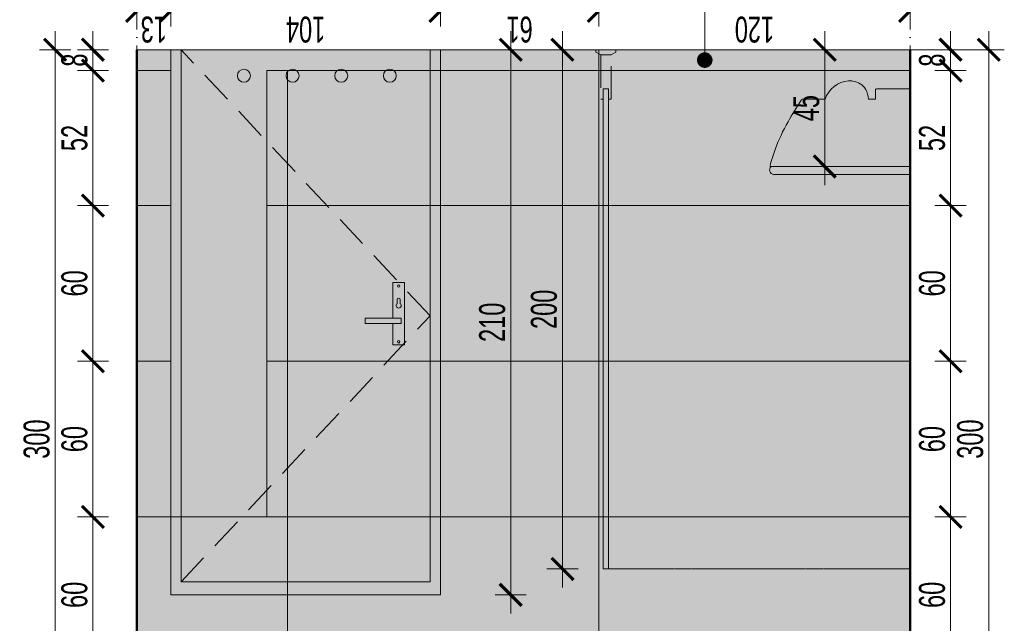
# Model space of a CAD drawing. Header units: millimetres. Extents: x -6792 to 22441, y -13430 to 4653.
# Tile 125 of 256: x -1738 to -1359, y -12861 to -12628. Entities that reach past the tile are written whole.
import ezdxf
from ezdxf import colors
from ezdxf.entities.mleader import LeaderData, LeaderLine
from ezdxf.math import Vec2, Vec3

# ---------------------------------------------------------------- set-up
doc = ezdxf.new("R2010")
doc.units = ezdxf.units.MM
doc.linetypes.add('ACAD_ISO10W100', pattern=[18, 12, -3, 0, -3])
doc.linetypes.add('DASHED', pattern=[19.05, 12.7, -6.35])
for name, color, linetype, lineweight in [('_0_SPIS DRZWI I OKIEN', 30, 'Continuous', 20), ('_A_KOLORYSTYKA ŚCIAN', 40, 'Continuous', 5), ('_A_OPIS', 253, 'Continuous', 9), ('_A_ROZWINIĘCIA_MEBLE', 251, 'Continuous', 15), ('_A_ROZWINIĘCIA_RYSUNEK ŚCIAN', 252, 'Continuous', 15), ('_A_ROZWINIĘCIA_WYMIARY', 252, 'Continuous', 15), ('_A_WIDOK', 163, 'Continuous', 13), ('_A_ŚCIANY PROJEKTOWANE', 150, 'Continuous', 50)]:
    doc.layers.add(name, color=color, linetype=linetype, lineweight=lineweight)
doc.styles.add('DIM', font='arial.ttf', dxfattribs={"width": 0.65})
doc.styles.get("Standard").update_dxf_attribs({"font": 'arial.ttf'})
doc.dimstyles.new('BP_EU_25-50', dxfattribs={"dimtxt": 10, "dimasz": 0.8, "dimexe": 0.75, "dimexo": 1, "dimgap": 2, "dimtad": 1, "dimdec": 0, "dimzin": 9, "dimdsep": 46, "dimtxsty": 'DIM', "dimblk": 'ARCH_1', "dimcen": 0, "dimdle": 50, "dimse1": 1, "dimse2": 1, "dimclrd": 256, "dimclre": 256, "dimclrt": 256, "dimadec": 0, "dimazin": 2, "dimtfac": 1, "dimtdec": 0, "dimtix": 1, "dimtmove": 2, "dimatfit": 0, "dimfxl": 0.75, "dimtolj": 1, "dimtzin": 0, "dimlwd": 15, "dimlwe": -1, "dimarcsym": 0})

# ---------------------------------------------------------------- blocks, each defined once
blk = doc.blocks.new('MODO RIMFREE BOK')
at = {"layer": '_A_KOLORYSTYKA ŚCIAN', "true_color": 0xffffff}
h = blk.add_hatch(color=7, dxfattribs=at)
h.dxf.hatch_style = 1
h.paths.add_polyline_path([(52.62, 3), (0, 3), (0, 0), (53.62, 0, 0.645777)])
h = blk.add_hatch(color=7, dxfattribs=at)
h.dxf.hatch_style = 1
h.paths.add_polyline_path([(52.02, -6.6, 0.029209), (53.99, -0.38, 0.444591), (53.62, 0), (0, 0), (0, -30), (12.85, -30, 0.408487), (13.38, -29.37), (13.38, -26.01), (15.98, -26.01, 0.097798), (17.14, -29.76, 0.233563), (22.07, -32.91, 0.043488), (23.69, -33.01, 0.295356), (32.79, -26), (41.59, -26, 0.134151), (41.95, -25.72, 0.018064), (47.07, -17.23, 0.040758)])
for points in [[(0, 0), (0, 3), (52.62, 3, -0.645777), (53.62, 0)], [(53.62, 0, -0.444591), (53.99, -0.38, -0.029209), (52.02, -6.6, -0.040758), (47.07, -17.23, -0.017845), (42.02, -25.62, -0.169449), (41.59, -26), (32.79, -26, -0.295356), (23.69, -33.01, -0.043488), (22.07, -32.91, -0.233563), (17.14, -29.76, -0.097798), (15.98, -26.01), (13.38, -26.01), (13.38, -29.37, -0.456927), (12.75, -30), (0, -30)]]:
    blk.add_lwpolyline(points, format="xyb")
for points in [[(0, 0), (53.62, 0)], [(0, -30), (0, 0)]]:
    blk.add_lwpolyline(points)
blk = doc.blocks.new('KLAMKA')
at = {"layer": '_A_ROZWINIĘCIA_RYSUNEK ŚCIAN'}
h = blk.add_hatch(color=256, dxfattribs=at)
h.dxf.hatch_style = 1
h.set_gradient(color1=(101, 101, 97), rotation=180, centered=1, tint=1)
h.paths.add_polyline_path([(0, 0), (-4.5, 0), (-4.5, -8.3), (-1.23, -8.3), (-1.23, -10.3), (-4.5, -10.3), (-4.5, -24), (0, -24)], flags=17)
h.paths.add_polyline_path([(-2.7, -1.21, -1), (-1.8, -1.21, -1)], flags=16)
h.paths.add_polyline_path([(-1.67, -15.9), (-1.67, -17.51, -1), (-2.83, -17.51), (-2.83, -15.9, -2.93335)], flags=16)
h.paths.add_polyline_path([(-1.8, -22.69, -1), (-2.7, -22.69, -1)], flags=16)
h.paths.add_polyline_path([(-1.23, -10.3), (-15.23, -10.3), (-15.23, -8.3), (-1.23, -8.3)])
edge = h.paths.add_edge_path()
edge.add_line((-4.5, -8.3), (-4.5, 0))
edge.add_line((-4.5, 0), (0, 0))
edge.add_line((0, 0), (0, -24))
edge.add_line((0, -24), (-4.5, -24))
edge.add_line((-4.5, -24), (-4.5, -10.3))
at = {"layer": '_0_SPIS DRZWI I OKIEN', "color": 0}
for p, q in [((-2.83, -15.9), (-2.83, -17.51)), ((-1.67, -15.9), (-1.67, -17.51))]:
    blk.add_line(p, q, dxfattribs=at)
blk.add_lwpolyline([(-4.5, -8.3), (-4.5, 0), (0, 0), (0, -24), (-4.5, -24), (-4.5, -10.3)], dxfattribs=at)
blk.add_lwpolyline([(-1.23, -10.3), (-15.23, -10.3), (-15.23, -8.3), (-1.23, -8.3)], close=True, dxfattribs=at)
for centre in [(-2.25, -1.21), (-2.25, -22.69)]:
    blk.add_circle(centre, 0.454, dxfattribs=at)
for centre, radius, start, end in [((-2.25, -15.15), 0.945, 307.6492, 232.3508), ((-2.25, -17.51), 0.577, 180, 360)]:
    blk.add_arc(centre, radius, start, end, dxfattribs=at)
blk = doc.blocks.new('DRZWI_WEWN_SOCJAL')
at = {"true_color": 0x656561}
h = blk.add_hatch(color=251, dxfattribs=at)
h.dxf.hatch_style = 1
h.paths.add_polyline_path([(100, 205), (4, 205), (4, 0), (100, 0)])
at = {"layer": '_A_ROZWINIĘCIA_WYMIARY'}
h = blk.add_hatch(color=256, dxfattribs=at)
h.dxf.hatch_style = 1
h.paths.add_polyline_path([(100, 205), (100, 0), (104, 0), (104, 210), (0, 210), (0, 0), (4, 0), (4, 205)])
h = blk.add_hatch(color=7, dxfattribs=at)
h.dxf.hatch_style = 1
edge = h.paths.add_edge_path()
edge.add_arc((28.21, 10), 2.5, 0, 360)
edge = h.paths.add_edge_path()
edge.add_arc((46.96, 10), 2.5, 0, 360)
edge = h.paths.add_edge_path()
edge.add_arc((65.71, 10), 2.5, 0, 360)
edge = h.paths.add_edge_path()
edge.add_arc((84.46, 10), 2.5, 0, 360)
at = {"layer": '_A_ROZWINIĘCIA_MEBLE', "color": 7, "linetype": 'DASHED'}
for p, q in [((4, 205), (100, 102.5)), ((100, 102.5), (4, 0))]:
    blk.add_line(p, q, dxfattribs=at)
at = {"layer": '_A_ROZWINIĘCIA_MEBLE', "color": 7}
blk.add_lwpolyline([(100, 0), (104, 0), (104, 210), (0, 210), (0, 0), (4, 0)], dxfattribs=at)
blk.add_lwpolyline([(100, 205), (4, 205), (4, 0), (100, 0)], close=True, dxfattribs=at)
at = {"layer": '_A_ROZWINIĘCIA_MEBLE'}
for centre in [(28.21, 10), (46.96, 10), (65.71, 10), (84.46, 10)]:
    blk.add_circle(centre, 2.5, dxfattribs=at)
blk.add_blockref('KLAMKA', (90.12, 113.73), dxfattribs=at)
blk = doc.blocks.new('ARCH_1')
for p, q in [((0, 7.5), (0, -7.5)), ((8.92, 0), (-8.92, 0))]:
    blk.add_line(p, q)
at = {"const_width": 1.5}
blk.add_lwpolyline([(5.3, 5.3), (-5.3, -5.3)], dxfattribs=at)
blk = doc.blocks.new('*D1562')
at = {"layer": '_A_ROZWINIĘCIA_WYMIARY', "lineweight": 15, "transparency": 16777216}
for p, q in [((-1379.59, -12638.86), (-1379.59, -12638.06)), ((-1379.59, -12639.66), (-1379.59, -12647.66)), ((-1379.59, -12648.46), (-1379.59, -12649.26))]:
    blk.add_line(p, q, dxfattribs=at)
at = {"layer": 'Defpoints', "color": 0, "transparency": 16777216}
for p in [(-1389.16, -12639.66), (-1389.16, -12647.66), (-1379.59, -12647.66)]:
    blk.add_point(p, dxfattribs=at)
at = {"layer": '_A_ROZWINIĘCIA_WYMIARY', "lineweight": 15, "transparency": 16777216, "xscale": 0.8, "yscale": 0.8, "zscale": 0.8}
for p, rotation in [((-1379.59, -12639.66), 270), ((-1379.59, -12647.66), 90)]:
    blk.add_blockref('ARCH_1', p, dxfattribs=dict(at, rotation=rotation))
at = {"layer": '_A_ROZWINIĘCIA_WYMIARY', "transparency": 16777216, "insert": (-1386.69, -12643.66), "char_height": 10, "attachment_point": 5, "rotation": 90, "style": 'DIM'}
blk.add_mtext('\\A1;8', dxfattribs=at)
blk = doc.blocks.new('*D1563')
at = {"layer": '_A_ROZWINIĘCIA_WYMIARY', "lineweight": 15, "transparency": 16777216}
blk.add_line((-1379.59, -12648.46), (-1379.59, -12698.86), dxfattribs=at)
at = {"layer": 'Defpoints', "color": 0, "transparency": 16777216}
for p in [(-1389.16, -12647.66), (-1389.16, -12699.66), (-1379.59, -12699.66)]:
    blk.add_point(p, dxfattribs=at)
at = {"layer": '_A_ROZWINIĘCIA_WYMIARY', "lineweight": 15, "transparency": 16777216, "xscale": 0.8, "yscale": 0.8, "zscale": 0.8}
for p, rotation in [((-1379.59, -12647.66), 90), ((-1379.59, -12699.66), 270)]:
    blk.add_blockref('ARCH_1', p, dxfattribs=dict(at, rotation=rotation))
at = {"layer": '_A_ROZWINIĘCIA_WYMIARY', "transparency": 16777216, "insert": (-1386.69, -12673.66), "char_height": 10, "attachment_point": 5, "rotation": 90, "style": 'DIM'}
blk.add_mtext('\\A1;52', dxfattribs=at)
blk = doc.blocks.new('*D1564')
at = {"layer": '_A_ROZWINIĘCIA_WYMIARY', "lineweight": 15, "transparency": 16777216}
blk.add_line((-1428.08, -12640.46), (-1428.08, -12683.86), dxfattribs=at)
at = {"layer": 'Defpoints', "color": 0, "transparency": 16777216}
for p in [(-1399.37, -12639.66), (-1428.08, -12684.66), (-1399.37, -12684.66)]:
    blk.add_point(p, dxfattribs=at)
at = {"layer": '_A_ROZWINIĘCIA_WYMIARY', "lineweight": 15, "transparency": 16777216, "xscale": 0.8, "yscale": 0.8, "zscale": 0.8}
for p, rotation in [((-1428.08, -12639.66), 90), ((-1428.08, -12684.66), 270)]:
    blk.add_blockref('ARCH_1', p, dxfattribs=dict(at, rotation=rotation))
at = {"layer": '_A_ROZWINIĘCIA_WYMIARY', "transparency": 16777216, "insert": (-1435.17, -12662.16), "char_height": 10, "attachment_point": 5, "rotation": 90, "style": 'DIM'}
blk.add_mtext('\\A1;45', dxfattribs=at)
blk = doc.blocks.new('*D1565')
at = {"layer": '_A_ROZWINIĘCIA_WYMIARY', "lineweight": 15, "transparency": 16777216}
blk.add_line((-1549.12, -12640.46), (-1549.12, -12848.86), dxfattribs=at)
at = {"layer": 'Defpoints', "color": 0, "transparency": 16777216}
for p in [(-1572.22, -12639.66), (-1572.22, -12849.66), (-1549.12, -12849.66)]:
    blk.add_point(p, dxfattribs=at)
at = {"layer": '_A_ROZWINIĘCIA_WYMIARY', "lineweight": 15, "transparency": 16777216, "xscale": 0.8, "yscale": 0.8, "zscale": 0.8}
for p, rotation in [((-1549.12, -12639.66), 90), ((-1549.12, -12849.66), 270)]:
    blk.add_blockref('ARCH_1', p, dxfattribs=dict(at, rotation=rotation))
at = {"layer": '_A_ROZWINIĘCIA_WYMIARY', "transparency": 16777216, "insert": (-1556.23, -12744.66), "char_height": 10, "attachment_point": 5, "rotation": 90, "style": 'DIM'}
blk.add_mtext('\\A1;210', dxfattribs=at)
blk = doc.blocks.new('*D1566')
at = {"layer": '_A_ROZWINIĘCIA_WYMIARY', "lineweight": 15, "transparency": 16777216}
blk.add_line((-1379.59, -12700.46), (-1379.59, -12758.86), dxfattribs=at)
at = {"layer": 'Defpoints', "color": 0, "transparency": 16777216}
for p in [(-1389.16, -12699.66), (-1389.16, -12759.66), (-1379.59, -12759.66)]:
    blk.add_point(p, dxfattribs=at)
at = {"layer": '_A_ROZWINIĘCIA_WYMIARY', "lineweight": 15, "transparency": 16777216, "xscale": 0.8, "yscale": 0.8, "zscale": 0.8}
for p, rotation in [((-1379.59, -12699.66), 90), ((-1379.59, -12759.66), 270)]:
    blk.add_blockref('ARCH_1', p, dxfattribs=dict(at, rotation=rotation))
at = {"layer": '_A_ROZWINIĘCIA_WYMIARY', "transparency": 16777216, "insert": (-1386.69, -12729.66), "char_height": 10, "attachment_point": 5, "rotation": 90, "style": 'DIM'}
blk.add_mtext('\\A1;60', dxfattribs=at)
blk = doc.blocks.new('*D1567')
at = {"layer": '_A_ROZWINIĘCIA_WYMIARY', "lineweight": 15, "transparency": 16777216}
blk.add_line((-1379.59, -12760.46), (-1379.59, -12818.86), dxfattribs=at)
at = {"layer": 'Defpoints', "color": 0, "transparency": 16777216}
for p in [(-1389.16, -12759.66), (-1389.16, -12819.66), (-1379.59, -12819.66)]:
    blk.add_point(p, dxfattribs=at)
at = {"layer": '_A_ROZWINIĘCIA_WYMIARY', "lineweight": 15, "transparency": 16777216, "xscale": 0.8, "yscale": 0.8, "zscale": 0.8}
for p, rotation in [((-1379.59, -12759.66), 90), ((-1379.59, -12819.66), 270)]:
    blk.add_blockref('ARCH_1', p, dxfattribs=dict(at, rotation=rotation))
at = {"layer": '_A_ROZWINIĘCIA_WYMIARY', "transparency": 16777216, "insert": (-1386.69, -12789.66), "char_height": 10, "attachment_point": 5, "rotation": 90, "style": 'DIM'}
blk.add_mtext('\\A1;60', dxfattribs=at)
blk = doc.blocks.new('*D1568')
at = {"layer": '_A_ROZWINIĘCIA_WYMIARY', "lineweight": 15, "transparency": 16777216}
blk.add_line((-1379.59, -12820.46), (-1379.59, -12878.86), dxfattribs=at)
at = {"layer": 'Defpoints', "color": 0, "transparency": 16777216}
for p in [(-1389.16, -12819.66), (-1389.16, -12879.66), (-1379.59, -12879.66)]:
    blk.add_point(p, dxfattribs=at)
at = {"layer": '_A_ROZWINIĘCIA_WYMIARY', "lineweight": 15, "transparency": 16777216, "xscale": 0.8, "yscale": 0.8, "zscale": 0.8}
for p, rotation in [((-1379.59, -12819.66), 90), ((-1379.59, -12879.66), 270)]:
    blk.add_blockref('ARCH_1', p, dxfattribs=dict(at, rotation=rotation))
at = {"layer": '_A_ROZWINIĘCIA_WYMIARY', "transparency": 16777216, "insert": (-1386.69, -12849.66), "char_height": 10, "attachment_point": 5, "rotation": 90, "style": 'DIM'}
blk.add_mtext('\\A1;60', dxfattribs=at)
blk = doc.blocks.new('*D1518')
at = {"layer": '_A_ROZWINIĘCIA_WYMIARY', "lineweight": 15, "transparency": 16777216}
blk.add_line((-1364.87, -12640.46), (-1364.87, -12938.86), dxfattribs=at)
at = {"layer": 'Defpoints', "color": 0, "transparency": 16777216}
for p in [(-1389.16, -12639.66), (-1389.16, -12939.66), (-1364.87, -12939.66)]:
    blk.add_point(p, dxfattribs=at)
at = {"layer": '_A_ROZWINIĘCIA_WYMIARY', "lineweight": 15, "transparency": 16777216, "xscale": 0.8, "yscale": 0.8, "zscale": 0.8}
for p, rotation in [((-1364.87, -12639.66), 90), ((-1364.87, -12939.66), 270)]:
    blk.add_blockref('ARCH_1', p, dxfattribs=dict(at, rotation=rotation))
at = {"layer": '_A_ROZWINIĘCIA_WYMIARY', "transparency": 16777216, "insert": (-1371.98, -12789.66), "char_height": 10, "attachment_point": 5, "rotation": 90, "style": 'DIM'}
blk.add_mtext('\\A1;300', dxfattribs=at)
blk = doc.blocks.new('*D1677')
at = {"layer": '_A_ROZWINIĘCIA_WYMIARY', "lineweight": 15, "transparency": 16777216}
for p, q in [((-1710.15, -12638.86), (-1710.15, -12638.06)), ((-1710.15, -12639.66), (-1710.15, -12647.66)), ((-1710.15, -12648.46), (-1710.15, -12649.26))]:
    blk.add_line(p, q, dxfattribs=at)
at = {"layer": 'Defpoints', "color": 0, "transparency": 16777216}
for p in [(-1693.17, -12639.66), (-1710.15, -12647.66), (-1693.17, -12647.66)]:
    blk.add_point(p, dxfattribs=at)
at = {"layer": '_A_ROZWINIĘCIA_WYMIARY', "lineweight": 15, "transparency": 16777216, "xscale": 0.8, "yscale": 0.8, "zscale": 0.8}
for p, rotation in [((-1710.15, -12639.66), 270), ((-1710.15, -12647.66), 90)]:
    blk.add_blockref('ARCH_1', p, dxfattribs=dict(at, rotation=rotation))
at = {"layer": '_A_ROZWINIĘCIA_WYMIARY', "transparency": 16777216, "insert": (-1717.25, -12643.66), "char_height": 10, "attachment_point": 5, "rotation": 90, "style": 'DIM'}
blk.add_mtext('\\A1;8', dxfattribs=at)
blk = doc.blocks.new('*D1678')
at = {"layer": '_A_ROZWINIĘCIA_WYMIARY', "lineweight": 15, "transparency": 16777216}
blk.add_line((-1710.15, -12648.46), (-1710.15, -12698.86), dxfattribs=at)
at = {"layer": 'Defpoints', "color": 0, "transparency": 16777216}
for p in [(-1693.17, -12647.66), (-1710.15, -12699.66), (-1693.17, -12699.66)]:
    blk.add_point(p, dxfattribs=at)
at = {"layer": '_A_ROZWINIĘCIA_WYMIARY', "lineweight": 15, "transparency": 16777216, "xscale": 0.8, "yscale": 0.8, "zscale": 0.8}
for p, rotation in [((-1710.15, -12647.66), 90), ((-1710.15, -12699.66), 270)]:
    blk.add_blockref('ARCH_1', p, dxfattribs=dict(at, rotation=rotation))
at = {"layer": '_A_ROZWINIĘCIA_WYMIARY', "transparency": 16777216, "insert": (-1717.25, -12673.66), "char_height": 10, "attachment_point": 5, "rotation": 90, "style": 'DIM'}
blk.add_mtext('\\A1;52', dxfattribs=at)
blk = doc.blocks.new('*D1679')
at = {"layer": '_A_ROZWINIĘCIA_WYMIARY', "lineweight": 15, "transparency": 16777216}
blk.add_line((-1710.15, -12700.46), (-1710.15, -12758.86), dxfattribs=at)
at = {"layer": 'Defpoints', "color": 0, "transparency": 16777216}
for p in [(-1693.17, -12699.66), (-1710.15, -12759.66), (-1693.17, -12759.66)]:
    blk.add_point(p, dxfattribs=at)
at = {"layer": '_A_ROZWINIĘCIA_WYMIARY', "lineweight": 15, "transparency": 16777216, "xscale": 0.8, "yscale": 0.8, "zscale": 0.8}
for p, rotation in [((-1710.15, -12699.66), 90), ((-1710.15, -12759.66), 270)]:
    blk.add_blockref('ARCH_1', p, dxfattribs=dict(at, rotation=rotation))
at = {"layer": '_A_ROZWINIĘCIA_WYMIARY', "transparency": 16777216, "insert": (-1717.25, -12729.66), "char_height": 10, "attachment_point": 5, "rotation": 90, "style": 'DIM'}
blk.add_mtext('\\A1;60', dxfattribs=at)
blk = doc.blocks.new('*D1680')
at = {"layer": '_A_ROZWINIĘCIA_WYMIARY', "lineweight": 15, "transparency": 16777216}
blk.add_line((-1710.15, -12760.46), (-1710.15, -12818.86), dxfattribs=at)
at = {"layer": 'Defpoints', "color": 0, "transparency": 16777216}
for p in [(-1693.17, -12759.66), (-1710.15, -12819.66), (-1693.17, -12819.66)]:
    blk.add_point(p, dxfattribs=at)
at = {"layer": '_A_ROZWINIĘCIA_WYMIARY', "lineweight": 15, "transparency": 16777216, "xscale": 0.8, "yscale": 0.8, "zscale": 0.8}
for p, rotation in [((-1710.15, -12759.66), 90), ((-1710.15, -12819.66), 270)]:
    blk.add_blockref('ARCH_1', p, dxfattribs=dict(at, rotation=rotation))
at = {"layer": '_A_ROZWINIĘCIA_WYMIARY', "transparency": 16777216, "insert": (-1717.25, -12789.66), "char_height": 10, "attachment_point": 5, "rotation": 90, "style": 'DIM'}
blk.add_mtext('\\A1;60', dxfattribs=at)
blk = doc.blocks.new('*D1681')
at = {"layer": '_A_ROZWINIĘCIA_WYMIARY', "lineweight": 15, "transparency": 16777216}
blk.add_line((-1710.15, -12820.46), (-1710.15, -12878.86), dxfattribs=at)
at = {"layer": 'Defpoints', "color": 0, "transparency": 16777216}
for p in [(-1693.17, -12819.66), (-1710.15, -12879.66), (-1693.17, -12879.66)]:
    blk.add_point(p, dxfattribs=at)
at = {"layer": '_A_ROZWINIĘCIA_WYMIARY', "lineweight": 15, "transparency": 16777216, "xscale": 0.8, "yscale": 0.8, "zscale": 0.8}
for p, rotation in [((-1710.15, -12819.66), 90), ((-1710.15, -12879.66), 270)]:
    blk.add_blockref('ARCH_1', p, dxfattribs=dict(at, rotation=rotation))
at = {"layer": '_A_ROZWINIĘCIA_WYMIARY', "transparency": 16777216, "insert": (-1717.25, -12849.66), "char_height": 10, "attachment_point": 5, "rotation": 90, "style": 'DIM'}
blk.add_mtext('\\A1;60', dxfattribs=at)
blk = doc.blocks.new('*D1531')
at = {"layer": '_A_ROZWINIĘCIA_WYMIARY', "lineweight": 15, "transparency": 16777216}
blk.add_line((-1724.71, -12640.46), (-1724.71, -12938.86), dxfattribs=at)
at = {"layer": 'Defpoints', "color": 0, "transparency": 16777216}
for p in [(-1693.17, -12639.66), (-1724.71, -12939.66), (-1693.17, -12939.66)]:
    blk.add_point(p, dxfattribs=at)
at = {"layer": '_A_ROZWINIĘCIA_WYMIARY', "lineweight": 15, "transparency": 16777216, "xscale": 0.8, "yscale": 0.8, "zscale": 0.8}
for p, rotation in [((-1724.71, -12639.66), 90), ((-1724.71, -12939.66), 270)]:
    blk.add_blockref('ARCH_1', p, dxfattribs=dict(at, rotation=rotation))
at = {"layer": '_A_ROZWINIĘCIA_WYMIARY', "transparency": 16777216, "insert": (-1731.82, -12789.66), "char_height": 10, "attachment_point": 5, "rotation": 90, "style": 'DIM'}
blk.add_mtext('\\A1;300', dxfattribs=at)
blk = doc.blocks.new('_Dot')
at = {"color": 0, "linetype": 'ByBlock', "lineweight": -2}
blk.add_line((-0.5, 0), (-1, 0), dxfattribs=at)
at = {"color": 0, "linetype": 'ByBlock', "const_width": 0.5}
blk.add_lwpolyline([(-0.25, 0, 1), (0.25, 0, 1)], format="xyb", close=True, dxfattribs=at)
blk = doc.blocks.new('*D3223')
at = {"layer": '_A_ROZWINIĘCIA_WYMIARY', "lineweight": 15, "transparency": 16777216}
blk.add_line((-1529.18, -12640.46), (-1529.18, -12838.86), dxfattribs=at)
at = {"layer": 'Defpoints', "color": 0, "transparency": 16777216}
for p in [(-1518.46, -12639.66), (-1529.18, -12839.66), (-1513.42, -12839.66)]:
    blk.add_point(p, dxfattribs=at)
at = {"layer": '_A_ROZWINIĘCIA_WYMIARY', "lineweight": 15, "transparency": 16777216, "xscale": 0.8, "yscale": 0.8, "zscale": 0.8}
for p, rotation in [((-1529.18, -12639.66), 90), ((-1529.18, -12839.66), 270)]:
    blk.add_blockref('ARCH_1', p, dxfattribs=dict(at, rotation=rotation))
at = {"layer": '_A_ROZWINIĘCIA_WYMIARY', "transparency": 16777216, "insert": (-1536.28, -12739.66), "char_height": 10, "attachment_point": 5, "rotation": 90, "style": 'DIM'}
blk.add_mtext('\\A1;200', dxfattribs=at)
blk = doc.blocks.new('*D3224')
at = {"layer": '_A_ROZWINIĘCIA_WYMIARY', "lineweight": 15, "transparency": 16777216}
blk.add_line((-1395.97, -12624.7), (-1514.37, -12624.7), dxfattribs=at)
at = {"layer": 'Defpoints', "color": 0, "transparency": 16777216}
for p in [(-1515.17, -12624.7), (-1395.17, -12639.66), (-1515.17, -12647.66)]:
    blk.add_point(p, dxfattribs=at)
at = {"layer": '_A_ROZWINIĘCIA_WYMIARY', "lineweight": 15, "transparency": 16777216, "xscale": 0.8, "yscale": 0.8, "zscale": 0.8, "rotation": 180}
blk.add_blockref('ARCH_1', (-1515.17, -12624.7), dxfattribs=at)
at = {"layer": '_A_ROZWINIĘCIA_WYMIARY', "lineweight": 15, "transparency": 16777216, "xscale": 0.8, "yscale": 0.8, "zscale": 0.8}
blk.add_blockref('ARCH_1', (-1395.17, -12624.7), dxfattribs=at)
at = {"layer": '_A_ROZWINIĘCIA_WYMIARY', "transparency": 16777216, "insert": (-1455.17, -12631.81), "char_height": 10, "attachment_point": 5, "rotation": 180, "style": 'DIM'}
blk.add_mtext('\\A1;120', dxfattribs=at)
blk = doc.blocks.new('*D3225')
at = {"layer": '_A_ROZWINIĘCIA_WYMIARY', "lineweight": 15, "transparency": 16777216}
blk.add_line((-1515.97, -12624.7), (-1575.37, -12624.7), dxfattribs=at)
at = {"layer": 'Defpoints', "color": 0, "transparency": 16777216}
for p in [(-1576.17, -12624.7), (-1576.17, -12639.66), (-1515.17, -12647.66)]:
    blk.add_point(p, dxfattribs=at)
at = {"layer": '_A_ROZWINIĘCIA_WYMIARY', "lineweight": 15, "transparency": 16777216, "xscale": 0.8, "yscale": 0.8, "zscale": 0.8, "rotation": 180}
blk.add_blockref('ARCH_1', (-1576.17, -12624.7), dxfattribs=at)
at = {"layer": '_A_ROZWINIĘCIA_WYMIARY', "lineweight": 15, "transparency": 16777216, "xscale": 0.8, "yscale": 0.8, "zscale": 0.8}
blk.add_blockref('ARCH_1', (-1515.17, -12624.7), dxfattribs=at)
at = {"layer": '_A_ROZWINIĘCIA_WYMIARY', "transparency": 16777216, "insert": (-1545.67, -12631.81), "char_height": 10, "attachment_point": 5, "rotation": 180, "style": 'DIM'}
blk.add_mtext('\\A1;61', dxfattribs=at)
blk = doc.blocks.new('*D3226')
at = {"layer": '_A_ROZWINIĘCIA_WYMIARY', "lineweight": 15, "transparency": 16777216}
blk.add_line((-1576.97, -12624.7), (-1679.37, -12624.7), dxfattribs=at)
at = {"layer": 'Defpoints', "color": 0, "transparency": 16777216}
for p in [(-1680.17, -12624.7), (-1680.17, -12639.66), (-1576.17, -12639.66)]:
    blk.add_point(p, dxfattribs=at)
at = {"layer": '_A_ROZWINIĘCIA_WYMIARY', "lineweight": 15, "transparency": 16777216, "xscale": 0.8, "yscale": 0.8, "zscale": 0.8, "rotation": 180}
blk.add_blockref('ARCH_1', (-1680.17, -12624.7), dxfattribs=at)
at = {"layer": '_A_ROZWINIĘCIA_WYMIARY', "lineweight": 15, "transparency": 16777216, "xscale": 0.8, "yscale": 0.8, "zscale": 0.8}
blk.add_blockref('ARCH_1', (-1576.17, -12624.7), dxfattribs=at)
at = {"layer": '_A_ROZWINIĘCIA_WYMIARY', "transparency": 16777216, "insert": (-1628.17, -12631.81), "char_height": 10, "attachment_point": 5, "rotation": 180, "style": 'DIM'}
blk.add_mtext('\\A1;104', dxfattribs=at)
blk = doc.blocks.new('*D3227')
at = {"layer": '_A_ROZWINIĘCIA_WYMIARY', "lineweight": 15, "transparency": 16777216}
blk.add_line((-1680.97, -12624.7), (-1692.37, -12624.7), dxfattribs=at)
at = {"layer": 'Defpoints', "color": 0, "transparency": 16777216}
for p in [(-1693.17, -12624.7), (-1693.17, -12639.66), (-1680.17, -12639.66)]:
    blk.add_point(p, dxfattribs=at)
at = {"layer": '_A_ROZWINIĘCIA_WYMIARY', "lineweight": 15, "transparency": 16777216, "xscale": 0.8, "yscale": 0.8, "zscale": 0.8, "rotation": 180}
blk.add_blockref('ARCH_1', (-1693.17, -12624.7), dxfattribs=at)
at = {"layer": '_A_ROZWINIĘCIA_WYMIARY', "lineweight": 15, "transparency": 16777216, "xscale": 0.8, "yscale": 0.8, "zscale": 0.8}
blk.add_blockref('ARCH_1', (-1680.17, -12624.7), dxfattribs=at)
at = {"layer": '_A_ROZWINIĘCIA_WYMIARY', "transparency": 16777216, "insert": (-1686.67, -12631.81), "char_height": 10, "attachment_point": 5, "rotation": 180, "style": 'DIM'}
blk.add_mtext('\\A1;13', dxfattribs=at)

msp = doc.modelspace()

# ---------------------------------------------------------------- hatches: boundary and pattern name
at = {"layer": '_A_ROZWINIĘCIA_RYSUNEK ŚCIAN', "true_color": 0x707070}
h = msp.add_hatch(color=8, dxfattribs=at)
h.dxf.hatch_style = 1
h.paths.add_polyline_path([(-1395.172, -12647.662), (-1395.172, -12639.662), (-1693.172, -12639.662), (-1693.172, -12647.662)])
at = {"layer": '_A_ROZWINIĘCIA_RYSUNEK ŚCIAN', "true_color": 0xddccbb}
h = msp.add_hatch(color=254, dxfattribs=at)
h.dxf.hatch_style = 1
h.paths.add_polyline_path([(-1395.172, -12939.662), (-1395.172, -12647.662), (-1693.172, -12647.662), (-1693.172, -12939.662)])

# ---------------------------------------------------------------- linework, layer by layer
at = {"layer": '_A_OPIS', "linetype": 'ACAD_ISO10W100'}
for points in [[(-1693.172, -12975.799), (-1693.172, -12551.662)], [(-1395.172, -12975.799), (-1395.172, -12551.662)]]:
    msp.add_lwpolyline(points, dxfattribs=at)
at = {"layer": '_A_ROZWINIĘCIA_RYSUNEK ŚCIAN'}
for points in [[(-1680.182, -12639.666), (-1693.172, -12639.662), (-1693.172, -12647.662), (-1680.162, -12647.662)], [(-1515.172, -12639.662), (-1576.172, -12639.662), (-1576.172, -12647.662), (-1515.172, -12647.662)], [(-1515.172, -12639.662), (-1395.172, -12639.662), (-1395.172, -12647.662), (-1515.172, -12647.663)], [(-1680.172, -12699.662), (-1693.172, -12699.662), (-1693.172, -12647.662), (-1680.172, -12647.662)], [(-1643.172, -12699.662), (-1635.172, -12699.662), (-1635.172, -12647.662), (-1643.172, -12647.662)], [(-1515.172, -12699.662), (-1635.172, -12699.662), (-1635.172, -12647.662), (-1515.172, -12647.662)], [(-1515.172, -12699.662), (-1395.172, -12699.662), (-1395.172, -12647.662), (-1515.172, -12647.662)], [(-1680.172, -12759.662), (-1693.172, -12759.662), (-1693.172, -12699.662), (-1680.172, -12699.662)], [(-1643.172, -12759.662), (-1635.172, -12759.662), (-1635.172, -12699.662), (-1643.172, -12699.662)], [(-1515.172, -12759.662), (-1635.172, -12759.662), (-1635.172, -12699.662), (-1515.172, -12699.662)], [(-1515.172, -12759.662), (-1395.172, -12759.662), (-1395.172, -12699.662), (-1515.172, -12699.662)], [(-1680.172, -12819.662), (-1693.172, -12819.662), (-1693.172, -12759.662), (-1680.172, -12759.662)], [(-1643.172, -12819.662), (-1635.172, -12819.662), (-1635.172, -12759.662), (-1643.172, -12759.662)], [(-1515.172, -12819.662), (-1635.172, -12819.662), (-1635.172, -12759.662), (-1515.172, -12759.662)], [(-1515.172, -12819.662), (-1395.172, -12819.662), (-1395.172, -12759.662), (-1515.172, -12759.662)], [(-1693.172, -12879.662), (-1635.172, -12879.662), (-1635.172, -12819.662), (-1693.172, -12819.662)], [(-1515.172, -12879.662), (-1635.172, -12879.662), (-1635.172, -12819.662), (-1515.172, -12819.662)], [(-1515.172, -12879.662), (-1395.172, -12879.662), (-1395.172, -12819.662), (-1515.172, -12819.662)]]:
    msp.add_lwpolyline(points, close=True, dxfattribs=at)
at = {"layer": '_A_WIDOK'}
for points in [[(-1361.172, -12639.662), (-1693.172, -12639.662)], [(-1511.422, -12654.662), (-1511.422, -12839.662), (-1513.422, -12839.662)], [(-1513.422, -12654.662), (-1513.422, -12839.662)]]:
    msp.add_lwpolyline(points, dxfattribs=at)
at = {"layer": '_A_WIDOK', "linetype": 'DASHED'}
for points in [[(-1514.422, -12641.662), (-1516.295, -12640.576), (-1516.295, -12639.662), (-1512.422, -12639.662)], [(-1510.422, -12641.662), (-1508.549, -12640.576), (-1508.549, -12639.662), (-1512.422, -12639.662)], [(-1511.422, -12654.662), (-1511.422, -12658.662), (-1510.422, -12658.662), (-1510.422, -12641.662), (-1514.422, -12641.662), (-1514.422, -12658.662), (-1513.422, -12658.662), (-1513.422, -12654.662), (-1511.422, -12654.662)]]:
    msp.add_lwpolyline(points, dxfattribs=at)
at = {"layer": '_A_WIDOK', "linetype": 'DASHED', "ltscale": 0.01}
msp.add_lwpolyline([(-1513.422, -12839.662), (-1395.172, -12839.662)], dxfattribs=at)
at = {"layer": '_A_ŚCIANY PROJEKTOWANE'}
for points in [[(-1693.172, -12639.662), (-1693.172, -12939.662)], [(-1395.172, -12639.662), (-1395.172, -12939.662)]]:
    msp.add_lwpolyline(points, dxfattribs=at)

# ---------------------------------------------------------------- block references
at = {"layer": '_A_ROZWINIĘCIA_RYSUNEK ŚCIAN', "xscale": -1, "rotation": 180}
msp.add_blockref('DRZWI_WEWN_SOCJAL', (-1680.172, -12639.662), dxfattribs=at)
at = {"layer": '_A_WIDOK', "rotation": 180}
msp.add_blockref('MODO RIMFREE BOK', (-1395.171, -12684.662), dxfattribs=at)

# ---------------------------------------------------------------- dimensions: what is measured, and where the dimension line sits
at = {"layer": '_A_ROZWINIĘCIA_WYMIARY'}
for base, p1, p2, angle, picture, middle in [((-1693.167, -12624.7), (-1680.172, -12639.662), (-1693.167, -12639.662), 180, '*D3227', (-1686.67, -12631.809)), ((-1680.172, -12624.7), (-1576.172, -12639.662), (-1680.172, -12639.662), 180, '*D3226', (-1628.172, -12631.805)), ((-1576.172, -12624.7), (-1515.172, -12647.662), (-1576.172, -12639.662), 180, '*D3225', (-1545.672, -12631.805)), ((-1515.172, -12624.7), (-1395.172, -12639.662), (-1515.172, -12647.662), 180, '*D3224', (-1455.172, -12631.805)), ((-1549.122, -12849.662), (-1572.219, -12639.662), (-1572.219, -12849.662), 270, '*D1565', (-1556.228, -12744.662)), ((-1529.176, -12839.662), (-1518.457, -12639.662), (-1513.422, -12839.662), 90, '*D3223', (-1536.282, -12739.662)), ((-1428.082, -12684.662), (-1399.366, -12639.662), (-1399.366, -12684.662), 270, '*D1564', (-1435.168, -12662.162)), ((-1379.586, -12647.662), (-1389.16, -12639.662), (-1389.16, -12647.662), 270, '*D1562', (-1386.692, -12643.662)), ((-1364.869, -12939.662), (-1389.16, -12639.662), (-1389.16, -12939.662), 270, '*D1518', (-1371.978, -12789.662)), ((-1379.586, -12699.662), (-1389.16, -12647.662), (-1389.16, -12699.662), 270, '*D1563', (-1386.692, -12673.662)), ((-1379.586, -12759.662), (-1389.16, -12699.662), (-1389.16, -12759.662), 270, '*D1566', (-1386.692, -12729.662)), ((-1379.586, -12819.662), (-1389.16, -12759.662), (-1389.16, -12819.662), 270, '*D1567', (-1386.692, -12789.662)), ((-1379.586, -12879.662), (-1389.16, -12819.662), (-1389.16, -12879.662), 270, '*D1568', (-1386.692, -12849.662))]:
    dim = msp.add_linear_dim(base=base, p1=p1, p2=p2, angle=angle, dimstyle='BP_EU_25-50', dxfattribs=at)
    dim.commit()
    dim.dimension.update_dxf_attribs({"geometry": picture, "text_midpoint": middle})
at = {"layer": '_A_ROZWINIĘCIA_WYMIARY', "color": 3}
for base, p1, p2, picture, middle in [((-1724.708, -12939.662), (-1693.172, -12639.662), (-1693.172, -12939.662), '*D1531', (-1731.817, -12789.662)), ((-1710.148, -12647.662), (-1693.172, -12639.662), (-1693.172, -12647.662), '*D1677', (-1717.254, -12643.662)), ((-1710.148, -12699.662), (-1693.172, -12647.662), (-1693.172, -12699.662), '*D1678', (-1717.254, -12673.662)), ((-1710.148, -12759.662), (-1693.172, -12699.662), (-1693.172, -12759.662), '*D1679', (-1717.254, -12729.662)), ((-1710.148, -12819.662), (-1693.172, -12759.662), (-1693.172, -12819.662), '*D1680', (-1717.254, -12789.662)), ((-1710.148, -12879.662), (-1693.172, -12819.662), (-1693.172, -12879.662), '*D1681', (-1717.254, -12849.662))]:
    dim = msp.add_linear_dim(base=base, p1=p1, p2=p2, angle=270, dimstyle='BP_EU_25-50', dxfattribs=at)
    dim.commit()
    dim.dimension.update_dxf_attribs({"geometry": picture, "text_midpoint": middle})

# ---------------------------------------------------------------- leaders
at = {"layer": '_A_OPIS', "linetype": 'ByBlock'}
ml = msp.add_multileader_mtext('Standard', dxfattribs=at)
ml.set_content('COKOLIKI PRZYŚCIENNE O WYS. OK. 7-8 CM\\PZ PŁYTEK FORMATU 60X120CM CIĘTYCH\\PWZDŁUŻ NA 7-8 NP. OPTIMUM GRAND\\PCOLOURS GRAPHITE MAT FUGA 2 MM\\PO KOLORZE ZBLIŻONYM DO\\PPŁYTKI (GRAFIT)', color=256)
ml.set_leader_properties(color=256, linetype='ByLayer', lineweight=-1)
ml.set_arrow_properties(name='DOT')
ml.build(insert=Vec2(0, 0))
ml.multileader.update_dxf_attribs({"text_left_attachment_type": 6, "text_right_attachment_type": 5, "dogleg_length": 3, "arrow_head_size": 6})
ctx = ml.context
ctx.base_point, ctx.char_height, ctx.arrow_head_size, ctx.plane_origin, ctx.plane_x_axis, ctx.plane_y_axis = Vec3(-1479.341, -12609.647), 5, 6, Vec3(-1690.878, -11955.78), Vec3(-0.9999998, 0.0006295), Vec3(-0.0006295, -0.9999998)
ctx.left_attachment, ctx.right_attachment, ctx.text_align_type = 6, 5, 2
notes = []
notes.append((ctx, [(0, (1, 1, 0), (-1474.327, -12609.65), (-0.9999998, 0.0006295), 5.014, [(0, [(-1474.327, -12643.654)], 0, [])])]))
ctx.mtext.insert, ctx.mtext.text_direction, ctx.mtext.rotation, ctx.mtext.alignment, ctx.mtext.line_spacing_factor, ctx.mtext.flow_direction = Vec3(-1631.062, -12616.021), Vec3(-0.9999998, 0.0006295), 3.1409631, 3, 1.2, 5
for ctx, leaders in notes:
    for number, flags, end, landing, length, lines in leaders:
        leader = LeaderData()
        leader.index, (leader.has_last_leader_line, leader.has_dogleg_vector, leader.attachment_direction) = number, flags
        leader.last_leader_point, leader.dogleg_vector, leader.dogleg_length = Vec3(end), Vec3(landing), length
        for number, points, colour, breaks in lines:
            line = LeaderLine()
            line.index, line.vertices, line.color, line.breaks = number, Vec3.list(points), colors.encode_raw_color(colour), breaks
            leader.lines.append(line)
        ctx.leaders.append(leader)

doc.saveas('drawing.dxf')
